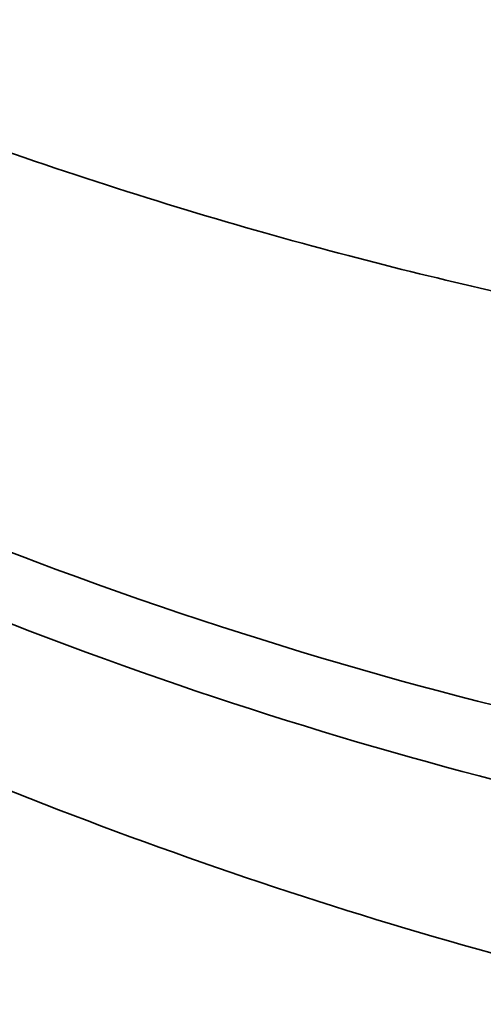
# Model space of a CAD drawing. Header units: millimetres. Extents: x 0 to 2100, y 0 to 1485.
# Tile 218 of 247: x 1762.6 to 1763.83, y 870.39 to 873. Entities that reach past the tile are written whole.
import ezdxf

# ---------------------------------------------------------------- set-up
doc = ezdxf.new("R2010")
doc.units = ezdxf.units.MM
doc.header["$LTSCALE"] = 5
doc.layers.add('Sichtbar schmal (ISO)', color=7, linetype='Continuous', lineweight=35)

msp = doc.modelspace()

# ---------------------------------------------------------------- linework, layer by layer
at = {"layer": 'Sichtbar schmal (ISO)'}
for points, knots in [([(1760.4039, 873.6318), (1760.5047, 873.5749), (1760.6105, 873.5167), (1760.7205, 873.4582), (1760.8306, 873.3997), (1760.9449, 873.3408), (1761.0659, 873.2808), (1761.187, 873.2208), (1761.3148, 873.1596), (1761.4493, 873.0982), (1761.5838, 873.0367), (1761.725, 872.9749), (1761.8699, 872.9147), (1762.0147, 872.8546), (1762.1632, 872.7961), (1762.3113, 872.7409), (1762.4595, 872.6857), (1762.6073, 872.6339), (1762.7528, 872.5859), (1762.8983, 872.5379), (1763.0415, 872.4937), (1763.1781, 872.4541), (1763.3146, 872.4144), (1763.4444, 872.3794), (1763.5708, 872.3473), (1763.6971, 872.3152), (1763.8201, 872.2862), (1763.9386, 872.2601)], [0, 0, 0, 0, 0.111111, 0.111111, 0.111111, 0.222222, 0.222222, 0.222222, 0.333333, 0.333333, 0.333333, 0.444444, 0.444444, 0.444444, 0.555556, 0.555556, 0.555556, 0.666667, 0.666667, 0.666667, 0.777778, 0.777778, 0.777778, 0.888889, 0.888889, 0.888889, 1, 1, 1, 1]), ([(1764.3211, 871.0746), (1763.7948, 871.183), (1763.2372, 871.3383), (1762.6456, 871.5604), (1762.054, 871.7825), (1761.4286, 872.0716), (1760.7753, 872.4483)], [0, 0, 0, 0, 0.5, 0.5, 0.5, 0.9999869, 0.9999869, 0.9999869, 0.9999869]), ([(1764.3805, 870.8607), (1764.3148, 870.8744), (1764.2485, 870.8889), (1764.1815, 870.9041), (1763.7124, 871.0111), (1763.2103, 871.1574), (1762.681, 871.3572), (1762.0761, 871.5855), (1761.4355, 871.8837), (1760.7847, 872.2589)], [0, 0, 0, 0, 0.0625, 0.0625, 0.0625, 0.5, 0.5, 0.5, 1, 1, 1, 1]), ([(1760.7251, 871.8563), (1761.1286, 871.6231), (1761.9498, 871.1985), (1763.1596, 870.7142), (1763.9876, 870.4785), (1764.3968, 870.3863)], [0.0000076, 0.0000076, 0.0000076, 0.0000076, 0.3333333, 0.6666667, 1, 1, 1, 1]), ([(1760.3843, 871.3267), (1760.7964, 871.0885), (1761.2105, 870.874), (1761.6226, 870.6843), (1761.6272, 870.6822), (1761.6317, 870.6801), (1761.6363, 870.678), (1762.0529, 870.4868), (1762.4673, 870.3207), (1762.8856, 870.1772), (1763.0344, 870.1261), (1763.1838, 870.0779), (1763.3334, 870.0328), (1763.6042, 869.9511), (1763.876, 869.8793), (1764.1476, 869.8178)], [0, 0, 0, 0, 0.329668, 0.329668, 0.329668, 0.333333, 0.333333, 0.333333, 0.666667, 0.666667, 0.666667, 0.785298, 0.785298, 0.785298, 1, 1, 1, 1])]:
    msp.add_open_spline(points, degree=3, knots=knots, dxfattribs=at)

doc.saveas('drawing.dxf')
